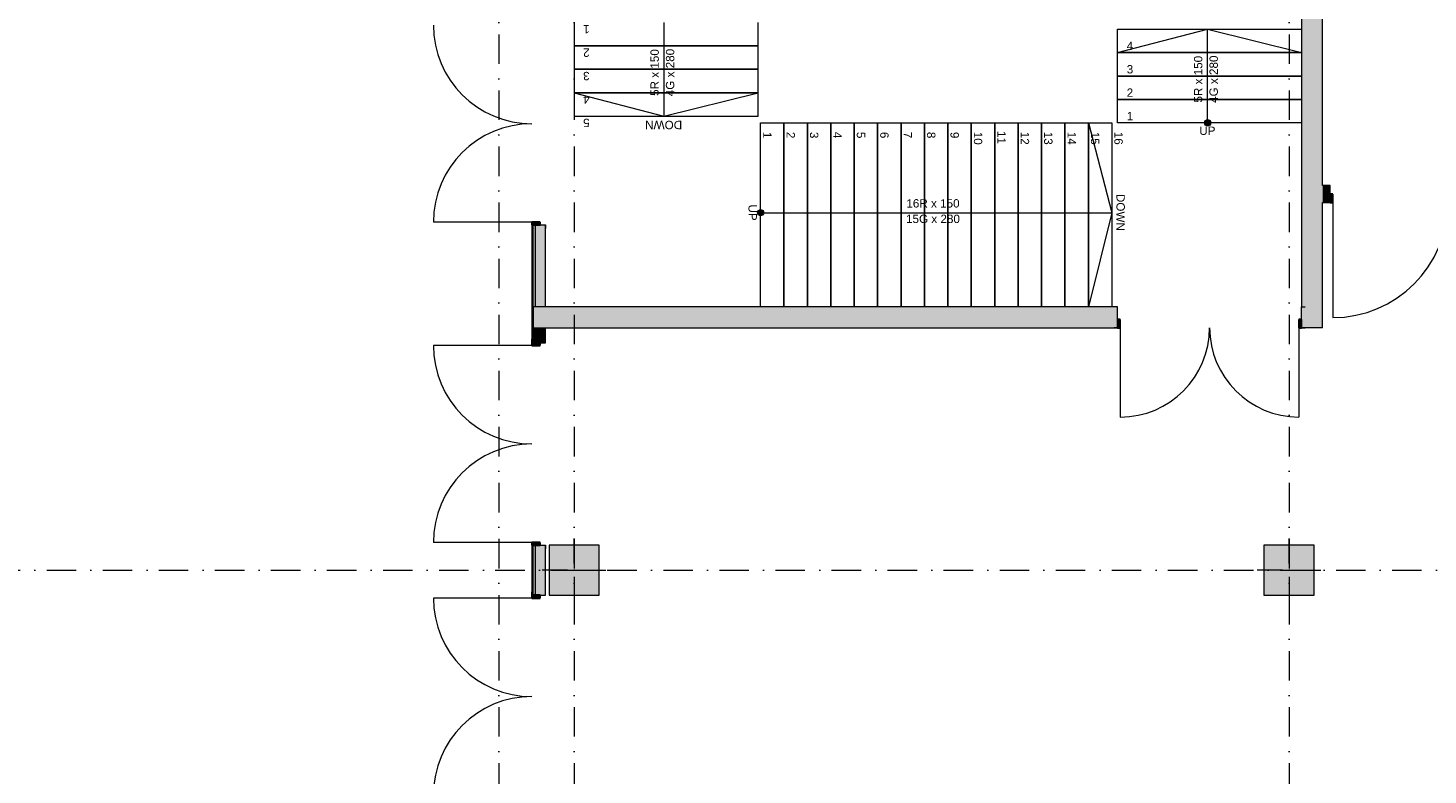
# Model space of a CAD drawing. Header units: millimetres. Extents: x -14761 to 157739, y -22400 to 107990.
# Tile 25 of 81: x 29920 to 46661, y 60551 to 69484. Entities that reach past the tile are written whole.
import ezdxf

# ---------------------------------------------------------------- set-up
doc = ezdxf.new("R2010")
doc.units = ezdxf.units.MM
doc.header["$MEASUREMENT"] = 0
doc.linetypes.add('Штрихпунктирная', pattern=[670.277762, 352.777767, -176.388884, 0, -141.111112])
for name, color, linetype in [('Конструктив - Колонны', 7, 'Continuous'), ('Конструктив - лестницы сущ', 7, 'Continuous'), ('Конструктив - Стены Внутр сущ.', 7, 'Continuous'), ('Конструктив - Стены наружние фасад', 7, 'Continuous'), ('Элемент Модели - Оси', 7, 'Continuous')]:
    doc.layers.add(name, color=color, linetype=linetype)
doc.styles.add('СГЕНЕРИР_СТИЛЬ_1', font='txt')

msp = doc.modelspace()

# ---------------------------------------------------------------- hatches: boundary and pattern name
at = {"layer": 'Конструктив - Колонны', "linetype": 'Continuous', "lineweight": 0, "true_color": 0x000000}
for points in [[(36150, 62700), (36750, 62700), (36750, 63300), (36150, 63300)], [(44700, 62700), (45300, 62700), (45300, 63300), (44700, 63300)]]:
    msp.add_hatch(color=18, dxfattribs=at).paths.add_polyline_path(points)
at = {"layer": 'Конструктив - лестницы сущ', "linetype": 'Continuous', "lineweight": 0, "true_color": 0xffffff}
for points in [[(43988, 68350, 1), (44063, 68350, 1)], [(38680, 67313, 1), (38680, 67238, 1)]]:
    msp.add_hatch(color=7, dxfattribs=at).paths.add_polyline_path(points)
at = {"layer": 'Конструктив - Стены Внутр сущ.', "linetype": 'Continuous', "lineweight": 0, "true_color": 0x000000}
for points in [[(45150, 66150), (45400, 66150), (45400, 72150), (45300, 72150), (45300, 71750), (45150, 71750)], [(45400, 67399), (45490, 67399), (45490, 67599), (45400, 67599)], [(45490, 67399), (45522, 67399), (45522, 67499), (45490, 67499)], [(35990, 65900), (35990, 66150), (35960, 66150), (35960, 65900)], [(36110, 65900), (36110, 66150), (35990, 66150), (35990, 65900)], [(36110, 66150), (36110, 65900), (42950, 65900), (42950, 66150)], [(45150, 66150), (45150, 65900), (45400, 65900)], [(45400, 66150), (45150, 66150), (45400, 65900)], [(42950, 65900), (42982, 65900), (42982, 66000), (42950, 66000)], [(45150, 66000), (45118, 66000), (45118, 65900), (45150, 65900)]]:
    msp.add_hatch(color=18, dxfattribs=at).paths.add_polyline_path(points)
at = {"layer": 'Конструктив - Стены наружние фасад', "linetype": 'Continuous', "lineweight": 0, "true_color": 0x000000}
for points in [[(36045, 67130), (36045, 67162), (35945, 67162), (35945, 67130)], [(35945, 65720), (35960, 65720), (35960, 67130), (35945, 67130)], [(35960, 66150), (35990, 66150), (35990, 67130), (35960, 67130)], [(35990, 66150), (36110, 66150), (36110, 67130), (35990, 67130)], [(35960, 65900), (35960, 65720), (35990, 65720), (35990, 65900)], [(35990, 65900), (35990, 65720), (36110, 65720), (36110, 65900)], [(35945, 65720), (35945, 65688), (36045, 65688), (36045, 65720)], [(36045, 63300), (36045, 63332), (35945, 63332), (35945, 63300)], [(35960, 63300), (35945, 63300), (35945, 62700), (35960, 62700)], [(35960, 63300), (35960, 62700), (35990, 62700), (35990, 63300)], [(35990, 63300), (35990, 62700), (36110, 62700), (36110, 63300)], [(35945, 62700), (35945, 62668), (36045, 62668), (36045, 62700)]]:
    msp.add_hatch(color=18, dxfattribs=at).paths.add_polyline_path(points)

# ---------------------------------------------------------------- linework, layer by layer
at = {"layer": 'Конструктив - Колонны', "color": 251, "linetype": 'Continuous', "lineweight": 5, "true_color": 0x575757}
for p, q in [((36450, 63080), (36450, 63380)), ((45000, 63080), (45000, 63380)), ((36370, 63000), (36070, 63000)), ((36530, 63000), (36830, 63000)), ((44920, 63000), (44620, 63000)), ((45080, 63000), (45380, 63000)), ((36450, 62920), (36450, 62620)), ((45000, 62920), (45000, 62620))]:
    msp.add_line(p, q, dxfattribs=at)
at = {"layer": 'Конструктив - Колонны', "color": 251, "linetype": 'Continuous', "lineweight": 15, "true_color": 0x575757, "flags": 128}
for points in [[(36150, 62700), (36750, 62700), (36750, 63300), (36150, 63300)], [(44700, 62700), (45300, 62700), (45300, 63300), (44700, 63300)]]:
    msp.add_lwpolyline(points, close=True, dxfattribs=at)
at = {"layer": 'Конструктив - Колонны', "color": 251, "linetype": 'Continuous', "lineweight": 5, "true_color": 0x575757}
for p in [(36450, 63000), (45000, 63000)]:
    msp.add_point(p, dxfattribs=at)
at = {"layer": 'Конструктив - лестницы сущ', "color": 7, "linetype": 'Continuous', "lineweight": 15}
for p, q in [((36450, 69550), (36450, 68430)), ((36450, 69550), (36450, 69270)), ((37525, 69550), (37525, 69270)), ((38650, 68430), (38650, 69550)), ((38650, 69270), (38650, 69550)), ((42950, 68350), (42950, 69470)), ((42950, 69470), (45150, 69470)), ((42950, 69190), (42950, 69470)), ((42950, 69470), (45150, 69470)), ((42950, 69190), (44025, 69470)), ((44025, 69190), (44025, 69470)), ((44025, 69470), (45150, 69190)), ((45150, 69470), (45150, 68350)), ((45150, 69470), (45150, 69190)), ((36450, 69270), (38650, 69270)), ((38650, 69270), (36450, 69270)), ((36450, 69270), (36450, 68990)), ((37525, 69270), (37525, 68710)), ((38650, 68990), (38650, 69270)), ((42950, 68910), (42950, 69190)), ((42950, 69190), (45150, 69190)), ((45150, 69190), (42950, 69190)), ((44025, 68630), (44025, 69190)), ((45150, 69190), (45150, 68910)), ((36450, 68990), (38650, 68990)), ((38650, 68990), (36450, 68990)), ((36450, 68990), (36450, 68710)), ((38650, 68710), (38650, 68990)), ((42950, 68630), (42950, 68910)), ((42950, 68910), (45150, 68910)), ((45150, 68910), (42950, 68910)), ((45150, 68910), (45150, 68630)), ((36450, 68710), (38650, 68710)), ((38650, 68710), (36450, 68710)), ((36450, 68710), (36450, 68430)), ((36450, 68710), (37525, 68430)), ((37525, 68710), (37525, 68430)), ((37525, 68430), (38650, 68710)), ((38650, 68430), (38650, 68710)), ((42950, 68350), (42950, 68630)), ((42950, 68630), (45150, 68630)), ((45150, 68630), (42950, 68630)), ((44025, 68350), (44025, 68630)), ((45150, 68630), (45150, 68350)), ((36450, 68430), (38650, 68430)), ((36450, 68430), (38650, 68430)), ((38680, 66150), (38680, 68350)), ((38680, 68350), (42880, 68350)), ((38680, 66150), (38680, 68350)), ((38680, 68350), (38960, 68350)), ((38960, 68350), (38960, 66150)), ((38960, 66150), (38960, 68350)), ((38960, 68350), (39240, 68350)), ((39240, 68350), (39240, 66150)), ((39240, 66150), (39240, 68350)), ((39240, 68350), (39520, 68350)), ((39520, 68350), (39520, 66150)), ((39520, 66150), (39520, 68350)), ((39520, 68350), (39800, 68350)), ((39800, 68350), (39800, 66150)), ((39800, 66150), (39800, 68350)), ((39800, 68350), (40080, 68350)), ((40080, 68350), (40080, 66150)), ((40080, 66150), (40080, 68350)), ((40080, 68350), (40360, 68350)), ((40360, 68350), (40360, 66150)), ((40360, 66150), (40360, 68350)), ((40360, 68350), (40640, 68350)), ((40640, 68350), (40640, 66150)), ((40640, 66150), (40640, 68350)), ((40640, 68350), (40920, 68350)), ((40920, 68350), (40920, 66150)), ((40920, 66150), (40920, 68350)), ((40920, 68350), (41200, 68350)), ((41200, 68350), (41200, 66150)), ((41200, 66150), (41200, 68350)), ((41200, 68350), (41480, 68350)), ((41480, 68350), (41480, 66150)), ((41480, 66150), (41480, 68350)), ((41480, 68350), (41760, 68350)), ((41760, 68350), (41760, 66150)), ((41760, 66150), (41760, 68350)), ((41760, 68350), (42040, 68350)), ((42040, 68350), (42040, 66150)), ((42040, 66150), (42040, 68350)), ((42040, 68350), (42320, 68350)), ((42320, 68350), (42320, 66150)), ((42320, 66150), (42320, 68350)), ((42320, 68350), (42600, 68350)), ((42600, 68350), (42600, 66150)), ((42600, 66150), (42600, 68350)), ((42600, 68350), (42880, 68350)), ((42600, 68350), (42880, 67275)), ((42880, 68350), (42880, 66150)), ((42880, 68350), (42880, 66150)), ((45150, 68350), (42950, 68350)), ((45150, 68350), (42950, 68350)), ((38680, 67275), (38960, 67275)), ((38960, 67275), (42600, 67275)), ((42600, 67275), (42880, 67275)), ((42880, 67275), (42600, 66150)), ((42880, 66150), (38680, 66150)), ((38960, 66150), (38680, 66150)), ((39240, 66150), (38960, 66150)), ((39520, 66150), (39240, 66150)), ((39800, 66150), (39520, 66150)), ((40080, 66150), (39800, 66150)), ((40360, 66150), (40080, 66150)), ((40640, 66150), (40360, 66150)), ((40920, 66150), (40640, 66150)), ((41200, 66150), (40920, 66150)), ((41480, 66150), (41200, 66150)), ((41760, 66150), (41480, 66150)), ((42040, 66150), (41760, 66150)), ((42320, 66150), (42040, 66150)), ((42600, 66150), (42320, 66150)), ((42880, 66150), (42600, 66150))]:
    msp.add_line(p, q, dxfattribs=at)
at = {"layer": 'Конструктив - лестницы сущ', "color": 7, "linetype": 'Continuous', "lineweight": 15, "flags": 128}
for points in [[(43988, 68350, -1), (44063, 68350, -1)], [(38680, 67313, -1), (38680, 67238, -1)]]:
    msp.add_lwpolyline(points, format="xyb", close=True, dxfattribs=at)
at = {"layer": 'Конструктив - Стены Внутр сущ.', "color": 251, "linetype": 'Continuous', "lineweight": 20, "true_color": 0x575757}
for p, q in [((45490, 67599), (45447, 67599)), ((45490, 67599), (45447, 67599)), ((45490, 67599), (45447, 67599)), ((45490, 67499), (45490, 67599)), ((45490, 67499), (45490, 67599)), ((45490, 67499), (45490, 67599)), ((45490, 67399), (45490, 67499)), ((45490, 67399), (45490, 67499)), ((45490, 67399), (45490, 67499)), ((45490, 67399), (45447, 67399)), ((45490, 67399), (45447, 67399)), ((45490, 67399), (45447, 67399)), ((42950, 66150), (42907, 66150)), ((42950, 66150), (42907, 66150)), ((42950, 66150), (42907, 66150)), ((42950, 66000), (42950, 66150)), ((42950, 66000), (42950, 66150)), ((42950, 66000), (42950, 66150)), ((45150, 66150), (45193, 66150)), ((45150, 66000), (45150, 66150)), ((45150, 66000), (45150, 66150)), ((45150, 66000), (45150, 66150)), ((45150, 66150), (45193, 66150)), ((45150, 66150), (45193, 66150)), ((42950, 65900), (42950, 66000)), ((42950, 65900), (42950, 66000)), ((42950, 65900), (42950, 66000)), ((45150, 65900), (45150, 66000)), ((45150, 65900), (45150, 66000)), ((45150, 65900), (45150, 66000)), ((42950, 65900), (42907, 65900)), ((42950, 65900), (42907, 65900)), ((42950, 65900), (42907, 65900)), ((45150, 65900), (45193, 65900)), ((45150, 65900), (45193, 65900)), ((45150, 65900), (45193, 65900))]:
    msp.add_line(p, q, dxfattribs=at)
at = {"layer": 'Конструктив - Стены Внутр сущ.', "color": 251, "linetype": 'Continuous', "lineweight": 30, "true_color": 0x575757}
for p, q in [((45522, 67499), (45490, 67499)), ((45490, 67499), (45490, 67399)), ((45522, 67399), (45522, 67499)), ((45490, 67399), (45522, 67399)), ((42982, 66000), (42950, 66000)), ((42950, 66000), (42950, 65900)), ((42982, 65900), (42982, 66000)), ((45150, 66000), (45118, 66000)), ((45118, 66000), (45118, 65900)), ((45150, 65900), (45150, 66000)), ((42950, 65900), (42982, 65900)), ((45118, 65900), (45150, 65900))]:
    msp.add_line(p, q, dxfattribs=at)
at = {"layer": 'Конструктив - Стены Внутр сущ.', "color": 251, "linetype": 'Continuous', "lineweight": 15, "true_color": 0x575757}
for p, q in [((45522, 67399), (45522, 66021)), ((42982, 65900), (42982, 64832)), ((45118, 65900), (45118, 64832))]:
    msp.add_line(p, q, dxfattribs=at)
at = {"layer": 'Конструктив - Стены Внутр сущ.', "color": 251, "linetype": 'Continuous', "lineweight": 20, "true_color": 0x575757, "flags": 128}
for points in [[(45400, 67599), (45400, 72150)], [(45150, 71750), (45150, 66150)], [(45490, 67599), (45400, 67599)], [(45400, 65900), (45400, 67399)], [(45400, 67399), (45490, 67399)], [(42950, 66150), (36110, 66150)], [(36110, 65900), (42950, 65900)], [(45400, 65900), (45150, 65900)]]:
    msp.add_lwpolyline(points, dxfattribs=at)
at = {"layer": 'Конструктив - Стены Внутр сущ.', "color": 251, "linetype": 'Continuous', "lineweight": 5, "true_color": 0x575757}
for centre, radius, start, end in [((45522, 67399), 1378, 270, 0), ((42982, 65900), 1068, 270, 0), ((45118, 65900), 1068, 180, 270)]:
    msp.add_arc(centre, radius, start, end, dxfattribs=at)
at = {"layer": 'Конструктив - Стены наружние фасад', "color": 251, "linetype": 'Continuous', "lineweight": 15, "true_color": 0x575757}
for p, q in [((35945, 67162), (34767, 67162)), ((35945, 67130), (35960, 67130)), ((35945, 67130), (35960, 67130)), ((35945, 67130), (35960, 67130)), ((35945, 65688), (34767, 65688)), ((35945, 65720), (35960, 65720)), ((35945, 65720), (35960, 65720)), ((35945, 65720), (35960, 65720)), ((35945, 63332), (34767, 63332)), ((35945, 63300), (35960, 63300)), ((35945, 63300), (35960, 63300)), ((35945, 63300), (35960, 63300)), ((35945, 62668), (34767, 62668)), ((35945, 62700), (35960, 62700)), ((35945, 62700), (35960, 62700)), ((35945, 62700), (35960, 62700))]:
    msp.add_line(p, q, dxfattribs=at)
at = {"layer": 'Конструктив - Стены наружние фасад', "color": 251, "linetype": 'Continuous', "lineweight": 30, "true_color": 0x575757}
for p, q in [((36045, 67162), (35945, 67162)), ((35945, 67162), (35945, 67130)), ((36045, 67130), (36045, 67162)), ((35945, 67130), (36045, 67130)), ((35960, 67130), (35990, 67130)), ((35960, 67130), (35990, 67130)), ((35960, 67130), (35990, 67130)), ((35945, 65720), (35945, 65688)), ((36045, 65720), (35945, 65720)), ((35945, 65688), (36045, 65688)), ((35960, 65720), (35990, 65720)), ((35960, 65720), (35990, 65720)), ((35960, 65720), (35990, 65720)), ((36045, 65688), (36045, 65720)), ((36045, 63332), (35945, 63332)), ((35945, 63332), (35945, 63300)), ((35945, 63300), (36045, 63300)), ((35960, 63300), (35990, 63300)), ((35960, 63300), (35990, 63300)), ((35960, 63300), (35990, 63300)), ((36045, 63300), (36045, 63332)), ((35945, 62700), (35945, 62668)), ((36045, 62700), (35945, 62700)), ((35945, 62668), (36045, 62668)), ((35960, 62700), (35990, 62700)), ((35960, 62700), (35990, 62700)), ((35960, 62700), (35990, 62700)), ((36045, 62668), (36045, 62700))]:
    msp.add_line(p, q, dxfattribs=at)
at = {"layer": 'Конструктив - Стены наружние фасад', "color": 251, "linetype": 'Continuous', "lineweight": 20, "true_color": 0x575757}
for p, q in [((35945, 67130), (35945, 67087)), ((35945, 67130), (35945, 67087)), ((35945, 67130), (35945, 67087)), ((35960, 66150), (35960, 67130)), ((35990, 66150), (35990, 67130)), ((36110, 67130), (36110, 67087)), ((36110, 67130), (36110, 67087)), ((36110, 67130), (36110, 67087)), ((35990, 66150), (35960, 66150)), ((35960, 66150), (35960, 65900)), ((35990, 66150), (35960, 66150)), ((35960, 66150), (35960, 65900)), ((36110, 66150), (35990, 66150)), ((36110, 66150), (35990, 66150)), ((35960, 65900), (35990, 65900)), ((35960, 65720), (35960, 65900)), ((35960, 65900), (35990, 65900)), ((35990, 65900), (36110, 65900)), ((35990, 65720), (35990, 65900)), ((35990, 65900), (36110, 65900)), ((35945, 65720), (35945, 65763)), ((35945, 65720), (35945, 65763)), ((35945, 65720), (35945, 65763)), ((36110, 65720), (36110, 65763)), ((36110, 65720), (36110, 65763)), ((36110, 65720), (36110, 65763)), ((35945, 63300), (35945, 63257)), ((35945, 63300), (35945, 63257)), ((35945, 63300), (35945, 63257)), ((35960, 62700), (35960, 63300)), ((35990, 62700), (35990, 63300)), ((36110, 63300), (36110, 63257)), ((36110, 63300), (36110, 63257)), ((36110, 63300), (36110, 63257)), ((35945, 62700), (35945, 62743)), ((35945, 62700), (35945, 62743)), ((35945, 62700), (35945, 62743)), ((36110, 62700), (36110, 62743)), ((36110, 62700), (36110, 62743)), ((36110, 62700), (36110, 62743))]:
    msp.add_line(p, q, dxfattribs=at)
at = {"layer": 'Конструктив - Стены наружние фасад', "color": 251, "linetype": 'Continuous', "lineweight": 5, "true_color": 0x575757}
for p, q in [((35990, 67130), (36045, 67130)), ((35990, 67130), (36045, 67130)), ((35990, 67130), (36045, 67130)), ((36045, 67130), (36110, 67130)), ((36045, 67130), (36110, 67130)), ((36045, 67130), (36110, 67130)), ((35990, 65720), (36045, 65720)), ((35990, 65720), (36045, 65720)), ((35990, 65720), (36045, 65720)), ((36045, 65720), (36110, 65720)), ((36045, 65720), (36110, 65720)), ((36045, 65720), (36110, 65720)), ((35990, 63300), (36045, 63300)), ((35990, 63300), (36045, 63300)), ((35990, 63300), (36045, 63300)), ((36045, 63300), (36110, 63300)), ((36045, 63300), (36110, 63300)), ((36045, 63300), (36110, 63300)), ((35990, 62700), (36045, 62700)), ((35990, 62700), (36045, 62700)), ((35990, 62700), (36045, 62700)), ((36045, 62700), (36110, 62700)), ((36045, 62700), (36110, 62700)), ((36045, 62700), (36110, 62700))]:
    msp.add_line(p, q, dxfattribs=at)
at = {"layer": 'Конструктив - Стены наружние фасад', "color": 251, "linetype": 'Continuous', "lineweight": 20, "true_color": 0x575757, "flags": 128}
for points in [[(35945, 67130), (35945, 65720)], [(36110, 66150), (36110, 67130)], [(36110, 65720), (36110, 65900)], [(35945, 63300), (35945, 62700)], [(36110, 62700), (36110, 63300)]]:
    msp.add_lwpolyline(points, dxfattribs=at)
at = {"layer": 'Конструктив - Стены наружние фасад', "color": 251, "linetype": 'Continuous', "lineweight": 5, "true_color": 0x575757}
for centre, start, end in [((35945, 69518), 180, 270), ((35945, 67162), 90, 180), ((35945, 65688), 180, 270), ((35945, 63332), 90, 180), ((35945, 62668), 180, 270), ((35945, 60312), 90, 180)]:
    msp.add_arc(centre, 1178, start, end, dxfattribs=at)
at = {"layer": 'Элемент Модели - Оси', "color": 7, "linetype": 'Штрихпунктирная', "lineweight": 15}
for p, q in [((35550, 92200), (35550, -1975)), ((36450, 92200), (36450, -1975)), ((45000, 92200), (45000, -1975)), ((-12761, 63000), (155650, 63000))]:
    msp.add_line(p, q, dxfattribs=at)

# ---------------------------------------------------------------- texts
at = {"layer": 'Конструктив - лестницы сущ', "color": 161, "lineweight": 20, "true_color": 0x78aaff, "char_height": 100, "style": 'СГЕНЕРИР_СТИЛЬ_1'}
for s, insert, attachment_point, rotation in [('\\A1;{\\pql;\\fArial|b0|i0|c204|p38;1}', (36636, 69469), 4, 180), ('\\A1;{\\pqc;\\pt0,7100;\\fArial|b0|i0|c204|p38;5R x \\fArial|b0|i0|c204|p38;150\\fArial|b0|i0|c204|p38;\\A1{\\H.66x;\\S^  ;}\\fArial|b0|i0|c204|p38;\\fArial|b0|i0|c204|p38;\\fArial|b0|i0|c204|p38;\\fArial|b0|i0|c204|p38;\\A1{\\H.66x;\\S^  ;}\\fArial|b0|i0|c204|p38;\\fArial|b0|i0|c204|p38;\\fArial|b0|i0|c204|p38;\\fArial|b0|i0|c204|p38;\\A1{\\H.66x;\\S^  ;}\\fArial|b0|i0|c204|p38;}', (37492, 68990), 8, 90), ('\\A1;{\\pqc;\\pt0,7100;\\fArial|b0|i0|c204|p38;4G x \\fArial|b0|i0|c204|p38;280\\fArial|b0|i0|c204|p38;\\A1{\\H.66x;\\S^  ;}\\fArial|b0|i0|c204|p38;\\fArial|b0|i0|c204|p38;\\fArial|b0|i0|c204|p38;\\fArial|b0|i0|c204|p38;\\A1{\\H.66x;\\S^  ;}\\fArial|b0|i0|c204|p38;\\fArial|b0|i0|c204|p38;\\fArial|b0|i0|c204|p38;\\fArial|b0|i0|c204|p38;\\A1{\\H.66x;\\S^  ;}\\fArial|b0|i0|c204|p38;}', (37548, 68990), 2, 90), ('\\A1;{\\pqc;\\pt0,7100;\\fArial|b0|i0|c204|p38;4G x \\fArial|b0|i0|c204|p38;280\\fArial|b0|i0|c204|p38;\\A1{\\H.66x;\\S^  ;}\\fArial|b0|i0|c204|p38;\\fArial|b0|i0|c204|p38;\\fArial|b0|i0|c204|p38;\\fArial|b0|i0|c204|p38;\\A1{\\H.66x;\\S^  ;}\\fArial|b0|i0|c204|p38;\\fArial|b0|i0|c204|p38;\\fArial|b0|i0|c204|p38;\\fArial|b0|i0|c204|p38;\\A1{\\H.66x;\\S^  ;}\\fArial|b0|i0|c204|p38;}', (44048, 68910), 2, 90), ('\\A1;{\\pql;\\fArial|b0|i0|c204|p38;2}', (36636, 69189), 4, 180), ('\\A1;{\\pqc;\\pt0,7100;\\fArial|b0|i0|c204|p38;5R x \\fArial|b0|i0|c204|p38;150\\fArial|b0|i0|c204|p38;\\A1{\\H.66x;\\S^  ;}\\fArial|b0|i0|c204|p38;\\fArial|b0|i0|c204|p38;\\fArial|b0|i0|c204|p38;\\fArial|b0|i0|c204|p38;\\A1{\\H.66x;\\S^  ;}\\fArial|b0|i0|c204|p38;\\fArial|b0|i0|c204|p38;\\fArial|b0|i0|c204|p38;\\fArial|b0|i0|c204|p38;\\A1{\\H.66x;\\S^  ;}\\fArial|b0|i0|c204|p38;}', (43992, 68910), 8, 90), ('\\A1;{\\pql;\\fArial|b0|i0|c204|p38;3}', (36636, 68910), 4, 180), ('\\A1;{\\pql;\\fArial|b0|i0|c204|p38;4}', (36636, 68629), 4, 180), ('\\A1;{\\pql;\\fArial|b0|i0|c204|p38;5}', (36636, 68350), 4, 180), ('\\A1;{\\pql;\\fArial|b0|i0|c204|p38;DOWN}', (37742, 68325), 4, 180), ('\\A1;{\\pqr;\\fArial|b0|i0|c204|p38;1}', (38761, 68164), 6, 270), ('\\A1;{\\pqr;\\fArial|b0|i0|c204|p38;2}', (39041, 68164), 6, 270), ('\\A1;{\\pqr;\\fArial|b0|i0|c204|p38;3}', (39320, 68164), 6, 270), ('\\A1;{\\pqr;\\fArial|b0|i0|c204|p38;4}', (39601, 68164), 6, 270), ('\\A1;{\\pqr;\\fArial|b0|i0|c204|p38;5}', (39880, 68164), 6, 270), ('\\A1;{\\pqr;\\fArial|b0|i0|c204|p38;6}', (40160, 68164), 6, 270), ('\\A1;{\\pqr;\\fArial|b0|i0|c204|p38;7}', (40441, 68164), 6, 270), ('\\A1;{\\pqr;\\fArial|b0|i0|c204|p38;8}', (40720, 68164), 6, 270), ('\\A1;{\\pqr;\\fArial|b0|i0|c204|p38;9}', (41000, 68164), 6, 270), ('\\A1;{\\pqr;\\fArial|b0|i0|c204|p38;10}', (41280, 68088), 6, 270), ('\\A1;{\\pqr;\\fArial|b0|i0|c204|p38;11}', (41561, 68098), 6, 270), ('\\A1;{\\pqr;\\fArial|b0|i0|c204|p38;12}', (41841, 68088), 6, 270), ('\\A1;{\\pqr;\\fArial|b0|i0|c204|p38;13}', (42120, 68088), 6, 270), ('\\A1;{\\pqr;\\fArial|b0|i0|c204|p38;14}', (42401, 68088), 6, 270), ('\\A1;{\\pqr;\\fArial|b0|i0|c204|p38;15}', (42680, 68088), 6, 270), ('\\A1;{\\pqr;\\fArial|b0|i0|c204|p38;16}', (42960, 68088), 6, 270), ('\\A1;{\\pqr;\\fArial|b0|i0|c204|p38;UP}', (38585, 67180), 6, 270), ('\\A1;{\\pqr;\\fArial|b0|i0|c204|p38;DOWN}', (42985, 67058), 6, 270)]:
    msp.add_mtext(s, dxfattribs=dict(at, insert=insert, attachment_point=attachment_point, rotation=rotation))
for s, insert, attachment_point in [('\\A1;{\\pqr;\\fArial|b0|i0|c204|p38;4}', (43136, 69271), 6), ('\\A1;{\\pqr;\\fArial|b0|i0|c204|p38;3}', (43136, 68990), 6), ('\\A1;{\\pqr;\\fArial|b0|i0|c204|p38;2}', (43136, 68711), 6), ('\\A1;{\\pqr;\\fArial|b0|i0|c204|p38;1}', (43136, 68431), 6), ('\\A1;{\\pqr;\\fArial|b0|i0|c204|p38;UP}', (44120, 68255), 6), ('\\A1;{\\pqc;\\pt0,7100;\\fArial|b0|i0|c204|p38;16R x \\fArial|b0|i0|c204|p38;150\\fArial|b0|i0|c204|p38;\\A1{\\H.66x;\\S^  ;}\\fArial|b0|i0|c204|p38;\\fArial|b0|i0|c204|p38;\\fArial|b0|i0|c204|p38;\\fArial|b0|i0|c204|p38;\\A1{\\H.66x;\\S^  ;}\\fArial|b0|i0|c204|p38;\\fArial|b0|i0|c204|p38;\\fArial|b0|i0|c204|p38;\\fArial|b0|i0|c204|p38;\\A1{\\H.66x;\\S^  ;}\\fArial|b0|i0|c204|p38;}', (40780, 67308), 8), ('\\A1;{\\pqc;\\pt0,7100;\\fArial|b0|i0|c204|p38;15G x \\fArial|b0|i0|c204|p38;280\\fArial|b0|i0|c204|p38;\\A1{\\H.66x;\\S^  ;}\\fArial|b0|i0|c204|p38;\\fArial|b0|i0|c204|p38;\\fArial|b0|i0|c204|p38;\\fArial|b0|i0|c204|p38;\\A1{\\H.66x;\\S^  ;}\\fArial|b0|i0|c204|p38;\\fArial|b0|i0|c204|p38;\\fArial|b0|i0|c204|p38;\\fArial|b0|i0|c204|p38;\\A1{\\H.66x;\\S^  ;}\\fArial|b0|i0|c204|p38;}', (40780, 67252), 2)]:
    msp.add_mtext(s, dxfattribs=dict(at, insert=insert, attachment_point=attachment_point))

doc.saveas('drawing.dxf')
